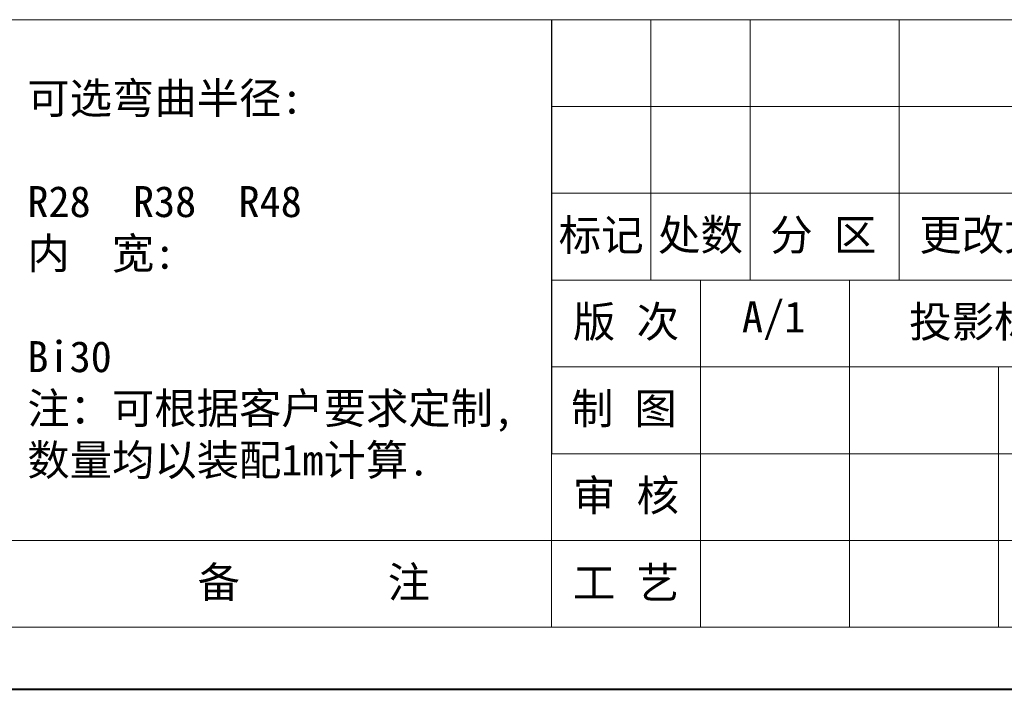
# Model space of a CAD drawing. Header units: millimetres. Extents: x 3378 to 3879, y -297 to 55.
# Tile 3 of 31: x 3605 to 3699, y -297 to -233. Entities that reach past the tile are written whole.
import ezdxf

# ---------------------------------------------------------------- set-up
doc = ezdxf.new("R2010")
doc.units = ezdxf.units.MM
doc.layers.add('标注线', color=7, linetype='Continuous', lineweight=15)
doc.styles.add('样式 6', font='仿宋_GB2312.ttf')

msp = doc.modelspace()

# ---------------------------------------------------------------- linework, layer by layer
at = {"color": 7, "lineweight": 13}
for p, q in [((3603.711, -233.279), (3869.015, -233.279)), ((3655.839, -291.31), (3655.839, -233.279)), ((3407.132, -291.31), (3655.839, -291.31)), ((3655.839, -291.31), (3869.015, -291.31))]:
    msp.add_line(p, q, dxfattribs=at)
at = {"color": 7}
msp.add_line((3655.839, -233.279), (3655.839, -274.73), dxfattribs=at)
at = {"color": 7, "lineweight": 15}
for p, q in [((3665.313, -233.279), (3665.313, -258.149)), ((3674.788, -233.279), (3674.788, -258.149)), ((3688.999, -233.279), (3688.999, -258.149)), ((3655.839, -241.569), (3741.109, -241.569)), ((3655.839, -249.859), (3741.109, -249.859)), ((3655.839, -258.149), (3741.109, -258.149)), ((3670.05, -258.149), (3670.05, -291.31)), ((3684.262, -258.149), (3684.262, -291.31)), ((3655.839, -266.44), (3796.772, -266.44)), ((3698.474, -266.44), (3698.474, -291.31)), ((3655.839, -274.73), (3741.109, -274.73)), ((3407.132, -283.02), (3655.839, -283.02)), ((3655.839, -283.02), (3741.109, -283.02))]:
    msp.add_line(p, q, dxfattribs=at)
at = {"color": 7, "lineweight": 40}
msp.add_line((3377.525, -297.232), (3874.937, -297.232), dxfattribs=at)

# ---------------------------------------------------------------- texts
at = {"layer": '标注线', "color": 7, "lineweight": 18, "style": '样式 6'}
for s, insert, char_height, width, attachment_point in [('{\\H1.389x;可选弯曲半径:\\P\\PR28  R38  R48  \\P内  宽:\\P\\PBi30\\P注：可根据客户要求定制,\\P数量均以装配1m计算.}', (3605.829, -258.228), 2.13177, 64.05147, 4), ('标记', (3660.576, -254.004), 2.9733, 9.47452, 5), ('处数', (3670.05, -254.004), 2.9733, 9.47452, 5), ('更改文件号', (3701.064, -254.004), 2.9733, 24.51917, 5), ('分 区', (3681.766, -254.004), 2.9733, 13.85794, 5), ('版 次', (3662.945, -262.295), 2.9733, 14.21178, 5), ('A/1', (3677.033, -262.025), 2.9733, 9.47452, 5), ('投影标识', (3698.074, -262.295), 2.9733, 17.37702, 5), ('{\\H0.9943x;制 图}', (3662.75, -270.585), 2.97331, 13.82303, 5), ('审 核', (3662.945, -278.875), 2.9733, 14.21178, 5), ('{\\H1.389x;备       注}', (3633.166, -287.165), 2.13177, 31.14706, 5), ('{\\H1.389x;备       注}', (3633.166, -287.165), 2.13177, 31.14706, 5), ('工 艺', (3662.945, -287.165), 2.9733, 14.21178, 5)]:
    msp.add_mtext(s, dxfattribs=dict(at, insert=insert, char_height=char_height, width=width, attachment_point=attachment_point))

doc.saveas('drawing.dxf')
